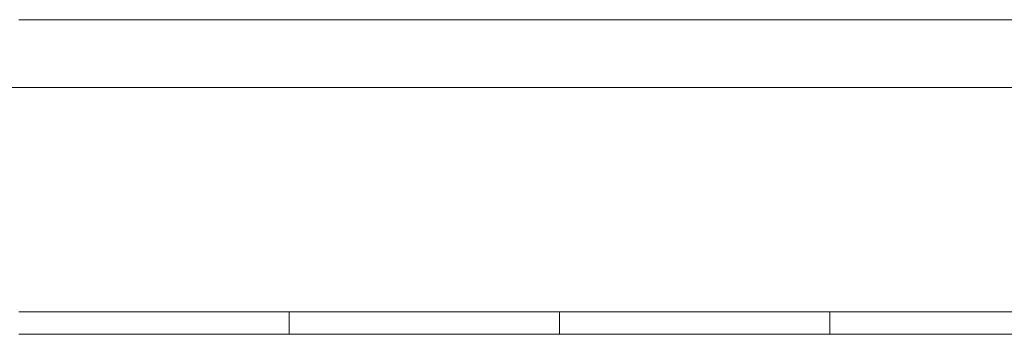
# Model space of a CAD drawing. Header units: inches. Extents: x 15 to 546804, y -66 to 267312.
# Tile 137 of 256: x 451385 to 455753, y 59153 to 60548. Entities that reach past the tile are written whole.
import ezdxf

# ---------------------------------------------------------------- set-up
doc = ezdxf.new("R2010")
doc.units = ezdxf.units.IN
doc.header["$MEASUREMENT"] = 0

msp = doc.modelspace()

# ---------------------------------------------------------------- linework, layer by layer
at = {"color": 7, "lineweight": 20}
for p, q in [((456178.6, 60547.8), (451380.6, 60547.8)), ((451060.6, 60247.8), (456178.6, 60247.8)), ((451380.6, 59252.9, 0), (456178.6, 59252.9, 0)), ((452580.1, 59152.9, 0), (452580.1, 59252.9, 0)), ((453779.6, 59152.9, 0), (453779.6, 59252.9, 0)), ((454979.1, 59152.9, 0), (454979.1, 59252.9, 0)), ((451380.6, 59152.9, 0), (456178.6, 59152.9, 0))]:
    msp.add_line(p, q, dxfattribs=at)

doc.saveas('drawing.dxf')
